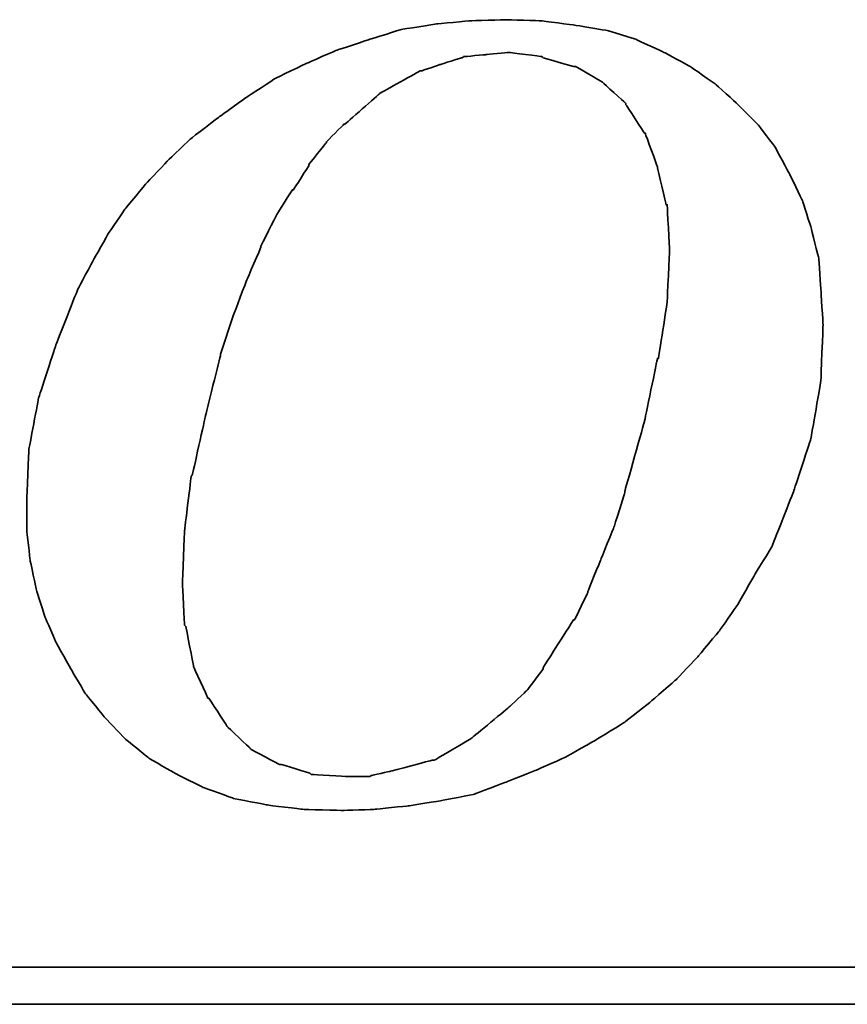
# Model space of a CAD drawing. Header units: millimetres. Extents: x 294 to 528, y 79 to 161.
# Tile 46 of 52: x 477.07 to 478.74, y 103.32 to 105.3. Entities that reach past the tile are written whole.
import ezdxf

# ---------------------------------------------------------------- set-up
doc = ezdxf.new("R2010")
doc.units = ezdxf.units.MM
doc.header["$LTSCALE"] = 0.1
doc.layers.add('DIM', color=4, linetype='CONTINUOUS')
doc.layers.add('layer 1', color=7, linetype='CONTINUOUS')

# ---------------------------------------------------------------- blocks, each defined once
blk = doc.blocks.new('TBI MOTION logo(完整正式版)')
at = {"layer": 'layer 1', "color": 22, "lineweight": 35}
for points, knots in [([(35.79625, -6.98375), (35.79625, -6.98375), (36.23125, -7.43875), (36.23125, -7.43875), (36.23125, -7.43875), (36.23125, -7.43875), (36.75625, -7.87125), (36.75625, -7.87125), (36.75625, -7.87125), (36.75625, -7.87125), (37.33125, -8.20375), (37.33125, -8.20375), (37.33125, -8.20375), (37.33125, -8.20375), (37.95625, -8.51875), (37.95625, -8.51875), (37.95625, -8.51875), (37.95625, -8.51875), (38.62625, -8.75875), (38.62625, -8.75875), (38.62625, -8.75875), (38.62625, -8.75875), (39.37125, -8.90375), (39.37125, -8.90375), (39.37125, -8.90375), (39.37125, -8.90375), (40.14125, -8.99875), (40.14125, -8.99875), (40.14125, -8.99875), (40.14125, -8.99875), (41.02625, -9.02375), (41.02625, -9.02375), (41.02625, -9.02375), (41.02625, -9.02375), (41.74625, -8.99875), (41.74625, -8.99875), (41.74625, -8.99875), (41.74625, -8.99875), (42.46625, -8.92375), (42.46625, -8.92375), (42.46625, -8.92375), (42.46625, -8.92375), (43.21125, -8.80625), (43.21125, -8.80625), (43.21125, -8.80625), (43.21125, -8.80625), (43.93125, -8.66375), (43.93125, -8.66375), (43.93125, -8.66375), (43.93125, -8.66375), (44.62625, -8.39875), (44.62625, -8.39875), (44.62625, -8.39875), (44.62625, -8.39875), (45.29625, -8.13375), (45.29625, -8.13375), (45.29625, -8.13375), (45.29625, -8.13375), (45.94625, -7.84375), (45.94625, -7.84375), (45.94625, -7.84375), (45.94625, -7.84375), (46.61625, -7.46375), (46.61625, -7.46375), (46.61625, -7.46375), (46.61625, -7.46375), (47.24125, -7.07875), (47.24125, -7.07875), (47.24125, -7.07875), (47.24125, -7.07875), (47.81625, -6.62375), (47.81625, -6.62375), (47.81625, -6.62375), (47.81625, -6.62375), (48.36875, -6.14375), (48.36875, -6.14375), (48.36875, -6.14375), (48.36875, -6.14375), (48.84625, -5.64125), (48.84625, -5.64125), (48.84625, -5.64125), (48.84625, -5.64125), (49.32625, -5.06375), (49.32625, -5.06375), (49.32625, -5.06375), (49.32625, -5.06375), (49.71125, -4.51374), (49.71125, -4.51374), (49.71125, -4.51374), (49.71125, -4.51374), (50.09625, -3.83874), (50.09625, -3.83874), (50.09625, -3.83874), (50.09625, -3.83874), (50.48125, -3.21374), (50.48125, -3.21374), (50.48125, -3.21374), (50.48125, -3.21374), (50.96125, -1.99125), (50.96125, -1.99125), (50.96125, -1.99125), (50.96125, -1.99125), (51.34375, -0.81875), (51.34375, -0.81875), (51.34375, -0.81875), (51.34375, -0.81875), (51.56125, 0.45624), (51.56125, 0.45624), (51.56125, 0.45624), (51.56125, 0.45624), (51.60625, 1.67624), (51.60625, 1.67624), (51.60625, 1.67624), (51.60625, 1.67624), (51.56125, 2.44625), (51.56125, 2.44625), (51.56125, 2.44625), (51.56125, 2.44625), (51.51125, 3.14125), (51.51125, 3.14125), (51.51125, 3.14125), (51.51125, 3.14125), (51.34375, 3.81125), (51.34375, 3.81125), (51.34375, 3.81125), (51.34375, 3.81125), (51.15125, 4.41125), (51.15125, 4.41125), (51.15125, 4.41125), (51.15125, 4.41125), (50.86125, 5.01125), (50.86125, 5.01125), (50.86125, 5.01125), (50.86125, 5.01125), (50.55125, 5.58875), (50.55125, 5.58875), (50.55125, 5.58875), (50.55125, 5.58875), (50.16625, 6.09125), (50.16625, 6.09125), (50.16625, 6.09125), (50.16625, 6.09125), (49.71125, 6.54875), (49.71125, 6.54875), (49.71125, 6.54875), (49.71125, 6.54875), (49.23125, 6.98125), (49.23125, 6.98125), (49.23125, 6.98125), (49.23125, 6.98125), (48.67875, 7.36625), (48.67875, 7.36625), (48.67875, 7.36625), (48.67875, 7.36625), (48.10375, 7.67625), (48.10375, 7.67625), (48.10375, 7.67625), (48.10375, 7.67625), (47.48125, 7.96375), (47.48125, 7.96375), (47.48125, 7.96375), (47.48125, 7.96375), (46.85625, 8.15625), (46.85625, 8.15625), (46.85625, 8.15625), (46.85625, 8.15625), (46.13625, 8.27624), (46.13625, 8.27624), (46.13625, 8.27624), (46.13625, 8.27624), (45.39125, 8.37125), (45.39125, 8.37125), (45.39125, 8.37125), (45.39125, 8.37125), (44.62625, 8.39624), (44.62625, 8.39624), (44.62625, 8.39624), (44.62625, 8.39624), (43.83625, 8.37125), (43.83625, 8.37125), (43.83625, 8.37125), (43.83625, 8.37125), (43.09125, 8.30125), (43.09125, 8.30125), (43.09125, 8.30125), (43.09125, 8.30125), (42.32125, 8.18125), (42.32125, 8.18125), (42.32125, 8.18125), (42.32125, 8.18125), (41.62875, 7.96375), (41.62875, 7.96375), (41.62875, 7.96375), (41.62875, 7.96375), (40.90625, 7.72625), (40.90625, 7.72625), (40.90625, 7.72625), (40.90625, 7.72625), (40.23624, 7.43625), (40.23624, 7.43625), (40.23624, 7.43625), (40.23624, 7.43625), (39.54124, 7.10125), (39.54124, 7.10125), (39.54124, 7.10125), (39.54124, 7.10125), (38.91625, 6.69125), (38.91625, 6.69125), (38.91625, 6.69125), (38.91625, 6.69125), (38.31625, 6.26125), (38.31625, 6.26125), (38.31625, 6.26125), (38.31625, 6.26125), (37.69125, 5.78125), (37.69125, 5.78125), (37.69125, 5.78125), (37.69125, 5.78125), (37.18625, 5.30125), (37.18625, 5.30125), (37.18625, 5.30125), (37.18625, 5.30125), (36.70625, 4.79624), (36.70625, 4.79624), (36.70625, 4.79624), (36.70625, 4.79624), (36.23125, 4.22125), (36.23125, 4.22125), (36.23125, 4.22125), (36.23125, 4.22125), (35.87124, 3.69375), (35.87124, 3.69375), (35.87124, 3.69375), (35.87124, 3.69375), (35.53125, 3.09125), (35.53125, 3.09125), (35.53125, 3.09125), (35.53125, 3.09125), (35.19875, 2.47125), (35.19875, 2.47125), (35.19875, 2.47125), (35.19875, 2.47125), (34.71625, 1.24625), (34.71625, 1.24625), (34.71625, 1.24625), (34.71625, 1.24625), (34.33125, 0.06874), (34.33125, 0.06874), (34.33125, 0.06874), (34.33125, 0.06874), (34.11625, -1.07875), (34.11625, -1.07875), (34.11625, -1.07875), (34.11625, -1.07875), (34.07125, -2.15875), (34.07125, -2.15875), (34.07125, -2.15875), (34.07125, -2.15875), (34.07125, -2.85375), (34.07125, -2.85375), (34.07125, -2.85375), (34.07125, -2.85375), (34.14125, -3.50375), (34.14125, -3.50375), (34.14125, -3.50375), (34.14125, -3.50375), (34.28625, -4.17375), (34.28625, -4.17375), (34.28625, -4.17375), (34.28625, -4.17375), (34.47625, -4.77624), (34.47625, -4.77624), (34.47625, -4.77624), (34.47625, -4.77624), (34.71625, -5.32625), (34.71625, -5.32625), (34.71625, -5.32625), (34.71625, -5.32625), (35.05375, -5.92875), (35.05375, -5.92875), (35.05375, -5.92875), (35.05375, -5.92875), (35.36375, -6.45375), (35.36375, -6.45375), (35.36375, -6.45375), (35.36375, -6.45375), (35.79625, -6.98375), (35.79625, -6.98375)], [0, 0, 0, 0, 0.01388889, 0.01388889, 0.01388889, 0.0138889, 0.02777778, 0.02777778, 0.02777778, 0.02777779, 0.04166667, 0.04166667, 0.04166667, 0.04166668, 0.05555556, 0.05555556, 0.05555556, 0.05555557, 0.06944444, 0.06944444, 0.06944444, 0.06944445, 0.08333333, 0.08333333, 0.08333333, 0.08333334, 0.09722222, 0.09722222, 0.09722222, 0.09722223, 0.11111111, 0.11111111, 0.11111111, 0.11111112, 0.125, 0.125, 0.125, 0.12500001, 0.13888889, 0.13888889, 0.13888889, 0.1388889, 0.15277778, 0.15277778, 0.15277778, 0.15277779, 0.16666667, 0.16666667, 0.16666667, 0.16666668, 0.18055556, 0.18055556, 0.18055556, 0.18055557, 0.19444444, 0.19444444, 0.19444444, 0.19444445, 0.20833333, 0.20833333, 0.20833333, 0.20833334, 0.22222222, 0.22222222, 0.22222222, 0.22222223, 0.23611111, 0.23611111, 0.23611111, 0.23611112, 0.25, 0.25, 0.25, 0.25000001, 0.26388889, 0.26388889, 0.26388889, 0.2638889, 0.27777778, 0.27777778, 0.27777778, 0.27777779, 0.29166667, 0.29166667, 0.29166667, 0.29166668, 0.30555556, 0.30555556, 0.30555556, 0.30555557, 0.31944444, 0.31944444, 0.31944444, 0.31944445, 0.33333333, 0.33333333, 0.33333333, 0.33333334, 0.34722222, 0.34722222, 0.34722222, 0.34722223, 0.36111111, 0.36111111, 0.36111111, 0.36111112, 0.375, 0.375, 0.375, 0.37500001, 0.38888889, 0.38888889, 0.38888889, 0.3888889, 0.40277778, 0.40277778, 0.40277778, 0.40277779, 0.41666667, 0.41666667, 0.41666667, 0.41666668, 0.43055556, 0.43055556, 0.43055556, 0.43055557, 0.44444444, 0.44444444, 0.44444444, 0.44444445, 0.45833333, 0.45833333, 0.45833333, 0.45833334, 0.47222222, 0.47222222, 0.47222222, 0.47222223, 0.48611111, 0.48611111, 0.48611111, 0.48611112, 0.5, 0.5, 0.5, 0.50000001, 0.51388889, 0.51388889, 0.51388889, 0.5138889, 0.52777778, 0.52777778, 0.52777778, 0.52777779, 0.54166667, 0.54166667, 0.54166667, 0.54166668, 0.55555556, 0.55555556, 0.55555556, 0.55555557, 0.56944444, 0.56944444, 0.56944444, 0.56944445, 0.58333333, 0.58333333, 0.58333333, 0.58333334, 0.59722222, 0.59722222, 0.59722222, 0.59722223, 0.61111111, 0.61111111, 0.61111111, 0.61111112, 0.625, 0.625, 0.625, 0.62500001, 0.63888889, 0.63888889, 0.63888889, 0.6388889, 0.65277778, 0.65277778, 0.65277778, 0.65277779, 0.66666667, 0.66666667, 0.66666667, 0.66666668, 0.68055556, 0.68055556, 0.68055556, 0.68055557, 0.69444444, 0.69444444, 0.69444444, 0.69444445, 0.70833333, 0.70833333, 0.70833333, 0.70833334, 0.72222222, 0.72222222, 0.72222222, 0.72222223, 0.73611111, 0.73611111, 0.73611111, 0.73611112, 0.75, 0.75, 0.75, 0.75000001, 0.76388889, 0.76388889, 0.76388889, 0.7638889, 0.77777778, 0.77777778, 0.77777778, 0.77777779, 0.79166667, 0.79166667, 0.79166667, 0.79166668, 0.80555556, 0.80555556, 0.80555556, 0.80555557, 0.81944444, 0.81944444, 0.81944444, 0.81944445, 0.83333333, 0.83333333, 0.83333333, 0.83333334, 0.84722222, 0.84722222, 0.84722222, 0.84722223, 0.86111111, 0.86111111, 0.86111111, 0.86111112, 0.875, 0.875, 0.875, 0.87500001, 0.88888889, 0.88888889, 0.88888889, 0.8888889, 0.90277778, 0.90277778, 0.90277778, 0.90277779, 0.91666667, 0.91666667, 0.91666667, 0.91666668, 0.93055556, 0.93055556, 0.93055556, 0.93055557, 0.94444444, 0.94444444, 0.94444444, 0.94444445, 0.95833333, 0.95833333, 0.95833333, 0.95833334, 0.97222222, 0.97222222, 0.97222222, 0.97222223, 0.98611111, 0.98611111, 0.98611111, 0.98611112, 1, 1, 1, 1]), ([(38.33875, 1.03124), (38.33875, 1.03124), (38.62625, 1.89625), (38.62625, 1.89625), (38.62625, 1.89625), (38.62625, 1.89625), (38.91625, 2.66375), (38.91625, 2.66375), (38.91625, 2.66375), (38.91625, 2.66375), (39.22625, 3.38125), (39.22625, 3.38125), (39.22625, 3.38125), (39.22625, 3.38125), (39.22625, 3.40624), (39.22625, 3.40624), (39.22625, 3.40624), (39.22625, 3.40624), (39.56124, 4.07624), (39.56124, 4.07624), (39.56124, 4.07624), (39.56124, 4.07624), (39.92125, 4.65125), (39.92125, 4.65125), (39.92125, 4.65125), (39.92125, 4.65125), (39.94625, 4.65125), (39.94625, 4.65125), (39.94625, 4.65125), (39.94625, 4.65125), (40.28125, 5.17875), (40.28125, 5.17875), (40.28125, 5.17875), (40.28125, 5.17875), (40.28125, 5.20375), (40.28125, 5.20375), (40.28125, 5.20375), (40.28125, 5.20375), (40.66875, 5.68625), (40.66875, 5.68625), (40.66875, 5.68625), (40.66875, 5.68625), (40.66875, 5.70625), (40.66875, 5.70625), (40.66875, 5.70625), (40.66875, 5.70625), (41.05124, 6.09125), (41.05124, 6.09125), (41.05124, 6.09125), (41.05124, 6.09125), (41.07625, 6.09125), (41.07625, 6.09125), (41.07625, 6.09125), (41.07625, 6.09125), (41.84125, 6.76625), (41.84125, 6.76625), (41.84125, 6.76625), (41.84125, 6.76625), (41.86625, 6.78625), (41.86625, 6.78625), (41.86625, 6.78625), (41.86625, 6.78625), (42.73125, 7.26624), (42.73125, 7.26624), (42.73125, 7.26624), (42.73125, 7.26624), (42.75625, 7.26624), (42.75625, 7.26624), (42.75625, 7.26624), (42.75625, 7.26624), (43.18625, 7.41125), (43.18625, 7.41125), (43.18625, 7.41125), (43.18625, 7.41125), (43.64125, 7.55625), (43.64125, 7.55625), (43.64125, 7.55625), (43.64125, 7.55625), (43.66625, 7.55625), (43.66625, 7.55625), (43.66625, 7.55625), (43.66625, 7.55625), (43.69125, 7.58124), (43.69125, 7.58124), (43.69125, 7.58124), (43.69125, 7.58124), (44.19125, 7.62625), (44.19125, 7.62625), (44.19125, 7.62625), (44.19125, 7.62625), (44.67125, 7.67625), (44.67125, 7.67625), (44.67125, 7.67625), (44.67125, 7.67625), (44.69625, 7.67625), (44.69625, 7.67625), (44.69625, 7.67625), (44.69625, 7.67625), (45.41875, 7.58124), (45.41875, 7.58124), (45.41875, 7.58124), (45.41875, 7.58124), (45.44125, 7.55625), (45.44125, 7.55625), (45.44125, 7.55625), (45.44125, 7.55625), (46.11125, 7.36625), (46.11125, 7.36625), (46.11125, 7.36625), (46.11125, 7.36625), (46.13625, 7.36625), (46.13625, 7.36625), (46.13625, 7.36625), (46.13625, 7.36625), (46.15875, 7.36625), (46.15875, 7.36625), (46.15875, 7.36625), (46.15875, 7.36625), (46.73625, 7.02624), (46.73625, 7.02624), (46.73625, 7.02624), (46.73625, 7.02624), (46.76125, 7.00624), (46.76125, 7.00624), (46.76125, 7.00624), (46.76125, 7.00624), (47.24125, 6.57124), (47.24125, 6.57124), (47.24125, 6.57124), (47.24125, 6.57124), (47.26625, 6.54875), (47.26625, 6.54875), (47.26625, 6.54875), (47.26625, 6.54875), (47.26625, 6.52375), (47.26625, 6.52375), (47.26625, 6.52375), (47.26625, 6.52375), (47.67375, 5.89875), (47.67375, 5.89875), (47.67375, 5.89875), (47.67375, 5.89875), (47.69625, 5.89875), (47.69625, 5.89875), (47.69625, 5.89875), (47.69625, 5.89875), (47.69625, 5.87625), (47.69625, 5.87625), (47.69625, 5.87625), (47.69625, 5.87625), (47.96125, 5.15625), (47.96125, 5.15625), (47.96125, 5.15625), (47.96125, 5.15625), (47.96125, 5.13125), (47.96125, 5.13125), (47.96125, 5.13125), (47.96125, 5.13125), (48.15125, 4.31875), (48.15125, 4.31875), (48.15125, 4.31875), (48.15125, 4.31875), (48.17625, 4.31875), (48.17625, 4.31875), (48.17625, 4.31875), (48.17625, 4.31875), (48.17625, 4.29125), (48.17625, 4.29125), (48.17625, 4.29125), (48.17625, 4.29125), (48.22625, 3.33125), (48.22625, 3.33125), (48.22625, 3.33125), (48.22625, 3.33125), (48.22625, 3.30875), (48.22625, 3.30875), (48.22625, 3.30875), (48.22625, 3.30875), (48.17625, 2.20624), (48.17625, 2.20624), (48.17625, 2.20624), (48.17625, 2.20624), (48.17625, 2.18124), (48.17625, 2.18124), (48.17625, 2.18124), (48.17625, 2.18124), (47.98375, 0.93624), (47.98375, 0.93624), (47.98375, 0.93624), (47.98375, 0.93624), (47.96125, 0.93624), (47.96125, 0.93624), (47.96125, 0.93624), (47.96125, 0.93624), (47.67375, -0.45874), (47.67375, -0.45874), (47.67375, -0.45874), (47.67375, -0.45874), (47.24125, -1.99125), (47.24125, -1.99125), (47.24125, -1.99125), (47.24125, -1.99125), (47.24125, -2.01874), (47.24125, -2.01874), (47.24125, -2.01874), (47.24125, -2.01874), (47.00125, -2.78375), (47.00125, -2.78375), (47.00125, -2.78375), (47.00125, -2.78375), (46.71125, -3.50375), (46.71125, -3.50375), (46.71125, -3.50375), (46.71125, -3.50375), (46.42625, -4.19875), (46.42625, -4.19875), (46.42625, -4.19875), (46.42625, -4.19875), (46.42625, -4.22375), (46.42625, -4.22375), (46.42625, -4.22375), (46.42625, -4.22375), (46.13625, -4.82374), (46.13625, -4.82374), (46.13625, -4.82374), (46.13625, -4.82374), (46.11125, -4.82374), (46.11125, -4.82374), (46.11125, -4.82374), (46.11125, -4.82374), (45.77625, -5.35125), (45.77625, -5.35125), (45.77625, -5.35125), (45.77625, -5.35125), (45.44125, -5.87875), (45.44125, -5.87875), (45.44125, -5.87875), (45.44125, -5.87875), (45.44125, -5.90375), (45.44125, -5.90375), (45.44125, -5.90375), (45.44125, -5.90375), (45.10625, -6.35875), (45.10625, -6.35875), (45.10625, -6.35875), (45.10625, -6.35875), (45.08125, -6.38375), (45.08125, -6.38375), (45.08125, -6.38375), (45.08125, -6.38375), (44.69625, -6.74375), (44.69625, -6.74375), (44.69625, -6.74375), (44.69625, -6.74375), (43.88375, -7.41625), (43.88375, -7.41625), (43.88375, -7.41625), (43.88375, -7.41625), (43.85625, -7.43875), (43.85625, -7.43875), (43.85625, -7.43875), (43.85625, -7.43875), (43.04125, -7.91875), (43.04125, -7.91875), (43.04125, -7.91875), (43.04125, -7.91875), (43.01625, -7.91875), (43.01625, -7.91875), (43.01625, -7.91875), (43.01625, -7.91875), (42.99625, -7.91875), (42.99625, -7.91875), (42.99625, -7.91875), (42.99625, -7.91875), (42.08125, -8.15875), (42.08125, -8.15875), (42.08125, -8.15875), (42.08125, -8.15875), (41.65125, -8.25625), (41.65125, -8.25625), (41.65125, -8.25625), (41.65125, -8.25625), (41.62875, -8.27875), (41.62875, -8.27875), (41.62875, -8.27875), (41.62875, -8.27875), (41.60125, -8.27875), (41.60125, -8.27875), (41.60125, -8.27875), (41.60125, -8.27875), (41.12125, -8.27875), (41.12125, -8.27875), (41.12125, -8.27875), (41.12125, -8.27875), (40.35624, -8.23125), (40.35624, -8.23125), (40.35624, -8.23125), (40.35624, -8.23125), (40.33125, -8.23125), (40.33125, -8.23125), (40.33125, -8.23125), (40.33125, -8.23125), (40.30625, -8.20375), (40.30625, -8.20375), (40.30625, -8.20375), (40.30625, -8.20375), (39.68375, -8.01375), (39.68375, -8.01375), (39.68375, -8.01375), (39.68375, -8.01375), (39.66124, -8.01375), (39.66124, -8.01375), (39.66124, -8.01375), (39.66124, -8.01375), (39.63625, -8.01375), (39.63625, -8.01375), (39.63625, -8.01375), (39.63625, -8.01375), (39.01125, -7.67875), (39.01125, -7.67875), (39.01125, -7.67875), (39.01125, -7.67875), (38.98875, -7.65375), (38.98875, -7.65375), (38.98875, -7.65375), (38.98875, -7.65375), (38.48625, -7.17375), (38.48625, -7.17375), (38.48625, -7.17375), (38.48625, -7.17375), (38.45875, -7.14875), (38.45875, -7.14875), (38.45875, -7.14875), (38.45875, -7.14875), (38.45875, -7.12875), (38.45875, -7.12875), (38.45875, -7.12875), (38.45875, -7.12875), (38.07625, -6.54875), (38.07625, -6.54875), (38.07625, -6.54875), (38.07625, -6.54875), (38.05125, -6.54875), (38.05125, -6.54875), (38.05125, -6.54875), (38.05125, -6.54875), (38.05125, -6.52875), (38.05125, -6.52875), (38.05125, -6.52875), (38.05125, -6.52875), (37.74125, -5.85375), (37.74125, -5.85375), (37.74125, -5.85375), (37.74125, -5.85375), (37.74125, -5.82875), (37.74125, -5.82875), (37.74125, -5.82875), (37.74125, -5.82875), (37.57375, -4.96875), (37.57375, -4.96875), (37.57375, -4.96875), (37.57375, -4.96875), (37.54625, -4.94375), (37.54625, -4.94375), (37.54625, -4.94375), (37.54625, -4.94375), (37.50125, -4.03375), (37.50125, -4.03375), (37.50125, -4.03375), (37.50125, -4.03375), (37.50125, -4.00875), (37.50125, -4.00875), (37.50125, -4.00875), (37.50125, -4.00875), (37.54625, -2.85375), (37.54625, -2.85375), (37.54625, -2.85375), (37.54625, -2.85375), (37.69125, -1.65875), (37.69125, -1.65875), (37.69125, -1.65875), (37.69125, -1.65875), (37.71624, -1.63375), (37.71624, -1.63375), (37.71624, -1.63375), (37.71624, -1.63375), (38.00375, -0.33875), (38.00375, -0.33875), (38.00375, -0.33875), (38.00375, -0.33875), (38.33875, 1.00624), (38.33875, 1.00624), (38.33875, 1.00624), (38.33875, 1.00624), (38.33875, 1.03124), (38.33875, 1.03124)], [0, 0, 0, 0, 0.01010101, 0.01010101, 0.01010101, 0.01010102, 0.02020202, 0.02020202, 0.02020202, 0.02020203, 0.03030303, 0.03030303, 0.03030303, 0.03030304, 0.04040404, 0.04040404, 0.04040404, 0.04040405, 0.05050505, 0.05050505, 0.05050505, 0.05050506, 0.06060606, 0.06060606, 0.06060606, 0.06060607, 0.07070707, 0.07070707, 0.07070707, 0.07070708, 0.08080808, 0.08080808, 0.08080808, 0.08080809, 0.09090909, 0.09090909, 0.09090909, 0.0909091, 0.1010101, 0.1010101, 0.1010101, 0.10101011, 0.11111111, 0.11111111, 0.11111111, 0.11111112, 0.12121212, 0.12121212, 0.12121212, 0.12121213, 0.13131313, 0.13131313, 0.13131313, 0.13131314, 0.14141414, 0.14141414, 0.14141414, 0.14141415, 0.15151515, 0.15151515, 0.15151515, 0.15151516, 0.16161616, 0.16161616, 0.16161616, 0.16161617, 0.17171717, 0.17171717, 0.17171717, 0.17171718, 0.18181818, 0.18181818, 0.18181818, 0.18181819, 0.19191919, 0.19191919, 0.19191919, 0.1919192, 0.2020202, 0.2020202, 0.2020202, 0.20202021, 0.21212121, 0.21212121, 0.21212121, 0.21212122, 0.22222222, 0.22222222, 0.22222222, 0.22222223, 0.23232323, 0.23232323, 0.23232323, 0.23232324, 0.24242424, 0.24242424, 0.24242424, 0.24242425, 0.25252525, 0.25252525, 0.25252525, 0.25252526, 0.26262626, 0.26262626, 0.26262626, 0.26262627, 0.27272727, 0.27272727, 0.27272727, 0.27272728, 0.28282828, 0.28282828, 0.28282828, 0.28282829, 0.29292929, 0.29292929, 0.29292929, 0.2929293, 0.3030303, 0.3030303, 0.3030303, 0.30303031, 0.31313131, 0.31313131, 0.31313131, 0.31313132, 0.32323232, 0.32323232, 0.32323232, 0.32323233, 0.33333333, 0.33333333, 0.33333333, 0.33333334, 0.34343434, 0.34343434, 0.34343434, 0.34343435, 0.35353535, 0.35353535, 0.35353535, 0.35353536, 0.36363636, 0.36363636, 0.36363636, 0.36363637, 0.37373737, 0.37373737, 0.37373737, 0.37373738, 0.38383838, 0.38383838, 0.38383838, 0.38383839, 0.39393939, 0.39393939, 0.39393939, 0.3939394, 0.4040404, 0.4040404, 0.4040404, 0.40404041, 0.41414141, 0.41414141, 0.41414141, 0.41414142, 0.42424242, 0.42424242, 0.42424242, 0.42424243, 0.43434343, 0.43434343, 0.43434343, 0.43434344, 0.44444444, 0.44444444, 0.44444444, 0.44444445, 0.45454545, 0.45454545, 0.45454545, 0.45454546, 0.46464646, 0.46464646, 0.46464646, 0.46464647, 0.47474747, 0.47474747, 0.47474747, 0.47474748, 0.48484848, 0.48484848, 0.48484848, 0.48484849, 0.49494949, 0.49494949, 0.49494949, 0.4949495, 0.50505051, 0.50505051, 0.50505051, 0.50505052, 0.51515152, 0.51515152, 0.51515152, 0.51515153, 0.52525253, 0.52525253, 0.52525253, 0.52525254, 0.53535354, 0.53535354, 0.53535354, 0.53535355, 0.54545455, 0.54545455, 0.54545455, 0.54545456, 0.55555556, 0.55555556, 0.55555556, 0.55555557, 0.56565657, 0.56565657, 0.56565657, 0.56565658, 0.57575758, 0.57575758, 0.57575758, 0.57575759, 0.58585859, 0.58585859, 0.58585859, 0.5858586, 0.5959596, 0.5959596, 0.5959596, 0.59595961, 0.60606061, 0.60606061, 0.60606061, 0.60606062, 0.61616162, 0.61616162, 0.61616162, 0.61616163, 0.62626263, 0.62626263, 0.62626263, 0.62626264, 0.63636364, 0.63636364, 0.63636364, 0.63636365, 0.64646465, 0.64646465, 0.64646465, 0.64646466, 0.65656566, 0.65656566, 0.65656566, 0.65656567, 0.66666667, 0.66666667, 0.66666667, 0.66666668, 0.67676768, 0.67676768, 0.67676768, 0.67676769, 0.68686869, 0.68686869, 0.68686869, 0.6868687, 0.6969697, 0.6969697, 0.6969697, 0.69696971, 0.70707071, 0.70707071, 0.70707071, 0.70707072, 0.71717172, 0.71717172, 0.71717172, 0.71717173, 0.72727273, 0.72727273, 0.72727273, 0.72727274, 0.73737374, 0.73737374, 0.73737374, 0.73737375, 0.74747475, 0.74747475, 0.74747475, 0.74747476, 0.75757576, 0.75757576, 0.75757576, 0.75757577, 0.76767677, 0.76767677, 0.76767677, 0.76767678, 0.77777778, 0.77777778, 0.77777778, 0.77777779, 0.78787879, 0.78787879, 0.78787879, 0.7878788, 0.7979798, 0.7979798, 0.7979798, 0.79797981, 0.80808081, 0.80808081, 0.80808081, 0.80808082, 0.81818182, 0.81818182, 0.81818182, 0.81818183, 0.82828283, 0.82828283, 0.82828283, 0.82828284, 0.83838384, 0.83838384, 0.83838384, 0.83838385, 0.84848485, 0.84848485, 0.84848485, 0.84848486, 0.85858586, 0.85858586, 0.85858586, 0.85858587, 0.86868687, 0.86868687, 0.86868687, 0.86868688, 0.87878788, 0.87878788, 0.87878788, 0.87878789, 0.88888889, 0.88888889, 0.88888889, 0.8888889, 0.8989899, 0.8989899, 0.8989899, 0.89898991, 0.90909091, 0.90909091, 0.90909091, 0.90909092, 0.91919192, 0.91919192, 0.91919192, 0.91919193, 0.92929293, 0.92929293, 0.92929293, 0.92929294, 0.93939394, 0.93939394, 0.93939394, 0.93939395, 0.94949495, 0.94949495, 0.94949495, 0.94949496, 0.95959596, 0.95959596, 0.95959596, 0.95959597, 0.96969697, 0.96969697, 0.96969697, 0.96969698, 0.97979798, 0.97979798, 0.97979798, 0.97979799, 0.98989899, 0.98989899, 0.98989899, 0.989899, 1, 1, 1, 1]), ([(75.90875, -9.47875), (75.90875, -9.47875), (75.90875, -12.28625), (75.90875, -12.28625), (75.90875, -12.28625), (75.90875, -12.28625), (75.90875, -12.47875), (75.90875, -12.47875), (75.90875, -12.47875), (75.90875, -12.47875), (75.71625, -12.47875), (75.71625, -12.47875), (75.71625, -12.47875), (75.71625, -12.47875), (-88.32875, -12.47875), (-88.32875, -12.47875), (-88.32875, -12.47875), (-88.32875, -12.47875), (-88.32875, -13.29375), (-88.32875, -13.29375), (-88.32875, -13.29375), (-88.32875, -13.29375), (82.89125, -13.29375), (82.89125, -13.29375), (82.89125, -13.29375), (82.89125, -13.29375), (75.90875, -9.47875), (75.90875, -9.47875)], [0, 0, 0, 0, 0.14285714, 0.14285714, 0.14285714, 0.14285715, 0.28571429, 0.28571429, 0.28571429, 0.2857143, 0.42857143, 0.42857143, 0.42857143, 0.42857144, 0.57142857, 0.57142857, 0.57142857, 0.57142858, 0.71428571, 0.71428571, 0.71428571, 0.71428572, 0.85714286, 0.85714286, 0.85714286, 0.85714287, 1, 1, 1, 1])]:
    blk.add_open_spline(points, degree=3, knots=knots, dxfattribs=at)

msp = doc.modelspace()

# ---------------------------------------------------------------- block references
at = {"layer": 'DIM', "color": 7, "xscale": 0.0912171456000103, "yscale": 0.0912171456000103, "zscale": 0.0912171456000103}
msp.add_blockref('TBI MOTION logo(完整正式版)', (473.9814, 104.5362), dxfattribs=at)

doc.saveas('drawing.dxf')
